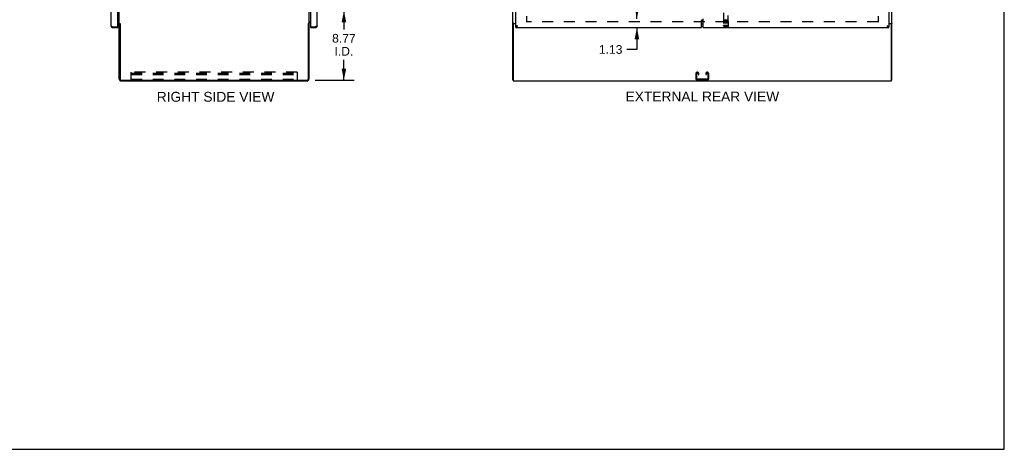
# Model space of a CAD drawing. Header units: inches. Extents: x 0 to 249, y 0 to 161.
# Tile 15 of 22: x 125 to 249, y 0 to 54. Entities that reach past the tile are written whole.
import ezdxf

# ---------------------------------------------------------------- set-up
doc = ezdxf.new("R2010")
doc.units = ezdxf.units.IN
doc.header["$LTSCALE"] = 13.713587
doc.header["$MEASUREMENT"] = 0
doc.linetypes.add('HIDDEN', pattern=[0.2, 0.1, -0.1])
doc.layers.get('0').update_dxf_attribs({"linetype": 'CONTINUOUS'})
for name, color, linetype in [('02___PRT_ALL_AXES', 7, 'CONTINUOUS'), ('DEFAULT_2', 8, 'HIDDEN'), ('DIMENSIONS', 7, 'CONTINUOUS'), ('GASKET', 7, 'CONTINUOUS')]:
    doc.layers.add(name, color=color, linetype=linetype)
doc.styles.get("Standard").update_dxf_attribs({"font": 'arial.ttf'})
doc.dimstyles.new('DIMSTYLE_1', dxfattribs={"dimtxt": 1.10002, "dimasz": 1.466694, "dimexe": 0.09, "dimexo": 0.07, "dimgap": 0.0375, "dimtad": 0, "dimtih": 1, "dimtoh": 1, "dimzin": 4, "dimdsep": 46, "dimtxsty": 'Standard', "dimblk": '_FILLED', "dimblk1": '_FILLED', "dimblk2": '_FILLED', "dimcen": 0.09, "dimazin": 1, "dimtfac": 1, "dimtdec": 3, "dimtofl": 0, "dimtmove": 0, "dimatfit": 3, "dimldrblk": '_FILLED', "dimfxl": 1, "dimtolj": 1, "dimtzin": 4, "dimarcsym": 0})

# ---------------------------------------------------------------- blocks, each defined once
blk = doc.blocks.new('_FILLED')
at = {"color": 0, "linetype": 'ByBlock'}
blk.add_solid([(0, 0), (-1, 0.2), (-1, -0.2)], dxfattribs=at)
blk = doc.blocks.new('*D12')
at = {"layer": 'DIMENSIONS', "color": 2, "linetype": 'Continuous'}
for p, q in [((202.82, 54.51), (202.82, 57.44)), ((202.82, 53.38), (202.82, 50.62)), ((202.82, 50.62), (201.54, 50.62))]:
    blk.add_line(p, q, dxfattribs=at)
at = {"layer": 'DIMENSIONS', "color": 2, "linetype": 'Continuous', "xscale": 1.4666938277, "yscale": 1.4666938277, "zscale": 1.4666938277}
for p, rotation in [((202.82, 54.51), 270), ((202.82, 53.38), 90)]:
    blk.add_blockref('_FILLED', p, dxfattribs=dict(at, rotation=rotation))
at = {"layer": 'DIMENSIONS', "color": 2, "linetype": 'Continuous', "insert": (200.99, 51.17), "char_height": 1.1, "width": 2.9893, "attachment_point": 3, "line_spacing_factor": 0.9}
blk.add_mtext('1.13', dxfattribs=at)
blk = doc.blocks.new('*D19')
at = {"layer": 'DIMENSIONS', "color": 2, "linetype": 'Continuous'}
for p, q in [((160.81, 55.51), (167.04, 55.51)), ((165.72, 55.51), (165.72, 53.14)), ((165.72, 46.74), (165.72, 49.29)), ((162.06, 46.74), (167.04, 46.74))]:
    blk.add_line(p, q, dxfattribs=at)
at = {"layer": 'DIMENSIONS', "color": 2, "linetype": 'Continuous', "xscale": 1.4666938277, "yscale": 1.4666938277, "zscale": 1.4666938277}
for p, rotation in [((165.72, 55.51), 90), ((165.72, 46.74), 270)]:
    blk.add_blockref('_FILLED', p, dxfattribs=dict(at, rotation=rotation))
at = {"layer": 'DIMENSIONS', "color": 2, "linetype": 'Continuous', "insert": (165.72, 52.59), "char_height": 1.1, "width": 2.9893, "attachment_point": 2, "line_spacing_factor": 0.9}
blk.add_mtext('8.77\\PI.D.', dxfattribs=at)

msp = doc.modelspace()

# ---------------------------------------------------------------- linework, layer by layer
at = {"color": 7, "linetype": 'Continuous'}
for p, q in [((249.338, 0), (249.338, 161.336)), ((137.388, 53.873), (137.284, 53.873)), ((161.18, 53.873), (161.284, 53.873)), ((187.202, 53.884), (187.098, 53.884)), ((187.202, 53.884), (187.202, 53.872)), ((211.004, 54.252), (211.191, 54.252)), ((211.191, 54.268), (211.027, 54.268)), ((234.994, 53.884), (235.098, 53.884)), ((234.994, 53.872), (234.994, 53.884)), ((136.473, 53.382), (136.473, 53.486)), ((137.06, 53.486), (137.08, 53.486)), ((137.08, 53.486), (137.08, 53.382)), ((161.488, 53.486), (161.508, 53.486)), ((161.488, 53.486), (161.488, 53.382)), ((162.096, 53.382), (162.096, 53.486)), ((187.473, 53.382), (187.473, 53.486)), ((187.575, 53.515), (187.586, 53.521)), ((211.191, 53.512), (211.004, 53.512)), ((234.599, 53.528), (234.61, 53.521)), ((234.723, 53.382), (234.723, 53.486)), ((187.15, 46.736), (187.098, 46.736)), ((235.046, 46.736), (235.098, 46.736)), ((0, 0), (249.338, 0))]:
    msp.add_line(p, q, dxfattribs=at)
at = {"color": 3, "linetype": 'Continuous'}
for p, q in [((187.098, 46.736), (187.098, 118.528)), ((235.098, 46.736), (235.098, 118.528)), ((137.284, 53.925), (137.284, 115.34)), ((161.284, 115.34), (161.284, 53.925)), ((136.226, 57.882), (136.226, 53.629)), ((162.342, 53.629), (162.342, 57.882)), ((187.473, 53.486), (187.473, 57.882)), ((234.723, 57.882), (234.723, 53.486)), ((137.08, 53.506), (137.08, 56.675)), ((161.488, 56.675), (161.488, 53.506)), ((137.08, 54.08), (137.284, 54.08)), ((137.142, 54.028), (137.08, 54.028)), ((137.284, 53.925), (137.359, 53.925)), ((137.284, 46.879), (137.284, 53.886)), ((137.375, 53.906), (137.377, 53.902)), ((137.388, 53.884), (137.388, 46.84)), ((161.18, 53.884), (161.18, 46.879)), ((161.284, 53.925), (161.209, 53.925)), ((161.488, 54.08), (161.284, 54.08)), ((161.284, 53.886), (161.284, 46.879)), ((161.488, 54.028), (161.427, 54.028)), ((187.15, 53.813), (187.15, 46.632)), ((187.168, 53.925), (187.473, 53.925)), ((187.473, 53.873), (187.21, 53.873)), ((187.719, 53.629), (187.687, 53.617)), ((211.004, 53.382), (211.004, 54.272)), ((211.027, 54.367), (211.191, 54.367)), ((211.191, 53.382), (211.191, 54.483)), ((234.723, 53.925), (235.028, 53.925)), ((234.986, 53.873), (234.723, 53.873)), ((235.046, 46.632), (235.046, 53.813)), ((136.473, 53.486), (137.06, 53.486)), ((136.473, 53.382), (137.08, 53.382)), ((161.488, 53.382), (162.096, 53.382)), ((161.508, 53.486), (162.096, 53.486)), ((162.128, 53.498), (162.096, 53.486)), ((187.473, 53.382), (211.004, 53.382)), ((211.191, 53.382), (234.723, 53.382)), ((137.492, 46.736), (161.038, 46.736)), ((137.531, 46.632), (161.038, 46.632)), ((187.15, 46.632), (235.046, 46.632))]:
    msp.add_line(p, q, dxfattribs=at)
for points in [[(136.226, 53.629), (136.226, 53.623), (136.228, 53.618), (136.23, 53.612), (136.233, 53.607), (136.237, 53.601), (136.242, 53.596), (136.248, 53.59), (136.254, 53.585), (136.262, 53.579), (136.27, 53.574), (136.279, 53.568), (136.288, 53.563), (136.298, 53.557), (136.309, 53.552), (136.321, 53.546), (136.333, 53.541), (136.345, 53.535), (136.358, 53.53), (136.371, 53.524)], [(137.359, 53.925), (137.36, 53.923), (137.362, 53.921), (137.364, 53.92), (137.366, 53.918), (137.367, 53.917), (137.368, 53.915), (137.369, 53.914), (137.371, 53.913), (137.371, 53.911), (137.372, 53.91), (137.373, 53.909), (137.374, 53.907), (137.375, 53.906)], [(137.377, 53.902), (137.378, 53.9), (137.379, 53.898), (137.38, 53.897), (137.381, 53.895), (137.382, 53.893), (137.383, 53.892), (137.384, 53.89), (137.385, 53.888), (137.387, 53.886), (137.388, 53.884)], [(161.194, 53.906), (161.191, 53.902), (161.19, 53.9), (161.189, 53.898), (161.189, 53.897), (161.188, 53.895), (161.186, 53.893), (161.185, 53.892), (161.184, 53.89), (161.183, 53.888), (161.182, 53.886), (161.18, 53.884)], [(161.209, 53.925), (161.208, 53.923), (161.206, 53.921), (161.204, 53.92), (161.203, 53.918), (161.201, 53.917), (161.2, 53.915), (161.199, 53.914), (161.198, 53.913), (161.197, 53.911), (161.196, 53.91), (161.195, 53.909), (161.194, 53.907), (161.194, 53.906)], [(162.342, 53.629), (162.342, 53.623), (162.34, 53.617), (162.337, 53.611), (162.334, 53.605), (162.329, 53.599), (162.323, 53.593), (162.317, 53.587), (162.309, 53.581), (162.301, 53.575), (162.291, 53.569), (162.281, 53.563), (162.27, 53.557), (162.258, 53.551), (162.246, 53.545), (162.232, 53.539), (162.219, 53.534), (162.205, 53.528), (162.19, 53.522)], [(187.133, 53.91), (187.129, 53.909), (187.125, 53.907), (187.122, 53.906), (187.118, 53.904), (187.115, 53.903), (187.112, 53.902), (187.11, 53.9), (187.107, 53.898), (187.105, 53.897), (187.103, 53.895), (187.101, 53.893), (187.1, 53.892), (187.099, 53.89), (187.098, 53.888), (187.098, 53.886), (187.098, 53.884)], [(187.168, 53.925), (187.166, 53.923), (187.163, 53.921), (187.16, 53.92), (187.157, 53.918), (187.153, 53.917), (187.15, 53.915), (187.146, 53.914), (187.141, 53.913), (187.133, 53.91)], [(187.687, 53.617), (187.671, 53.611), (187.655, 53.605), (187.64, 53.599), (187.625, 53.593), (187.61, 53.587), (187.596, 53.581), (187.582, 53.575)], [(187.617, 53.478), (187.627, 53.492), (187.637, 53.505), (187.647, 53.52), (187.658, 53.534), (187.668, 53.549), (187.678, 53.565), (187.688, 53.58), (187.699, 53.596), (187.709, 53.612), (187.719, 53.629)], [(210.992, 54.324), (210.992, 54.323), (210.991, 54.323), (210.991, 54.322), (210.991, 54.322), (210.991, 54.321), (210.991, 54.321), (210.991, 54.32), (210.992, 54.319), (210.992, 54.319), (210.993, 54.318), (210.993, 54.317), (210.994, 54.315), (210.995, 54.314), (210.996, 54.312), (210.996, 54.31), (210.997, 54.308), (210.998, 54.306), (210.998, 54.303), (210.999, 54.301), (211, 54.297), (211.001, 54.294), (211.001, 54.29), (211.002, 54.286), (211.003, 54.282), (211.003, 54.277), (211.004, 54.272)], [(210.997, 54.331), (210.996, 54.329), (210.994, 54.327), (210.992, 54.324)], [(211.002, 54.369), (211.006, 54.368), (211.011, 54.368), (211.017, 54.368), (211.022, 54.367), (211.027, 54.367)], [(234.476, 53.629), (234.506, 53.618), (234.521, 53.612), (234.535, 53.607), (234.55, 53.601), (234.564, 53.596), (234.577, 53.59), (234.591, 53.585), (234.604, 53.579), (234.616, 53.574)], [(234.476, 53.629), (234.487, 53.612), (234.497, 53.596), (234.507, 53.58), (234.517, 53.565), (234.528, 53.549), (234.538, 53.534), (234.548, 53.52), (234.558, 53.505), (234.569, 53.492)], [(235.028, 53.925), (235.03, 53.923), (235.032, 53.921), (235.035, 53.92), (235.038, 53.918), (235.042, 53.917), (235.046, 53.915), (235.05, 53.914), (235.054, 53.913), (235.058, 53.911), (235.062, 53.91), (235.066, 53.909), (235.07, 53.907), (235.074, 53.906), (235.077, 53.904), (235.08, 53.903), (235.083, 53.902), (235.086, 53.9), (235.089, 53.898), (235.091, 53.897), (235.093, 53.895), (235.094, 53.893), (235.095, 53.892), (235.096, 53.89), (235.097, 53.888), (235.098, 53.886), (235.098, 53.884)], [(136.371, 53.524), (136.385, 53.519), (136.399, 53.513), (136.414, 53.508), (136.428, 53.502), (136.443, 53.497), (136.473, 53.486)], [(162.19, 53.522), (162.175, 53.516), (162.159, 53.51), (162.144, 53.504), (162.128, 53.498)], [(187.582, 53.575), (187.569, 53.569), (187.557, 53.563), (187.545, 53.557), (187.534, 53.551), (187.524, 53.545), (187.514, 53.539), (187.506, 53.534), (187.498, 53.528), (187.492, 53.522), (187.486, 53.516), (187.481, 53.51), (187.477, 53.504), (187.475, 53.498), (187.473, 53.492), (187.473, 53.486)], [(187.473, 53.382), (187.483, 53.383), (187.493, 53.384), (187.504, 53.387), (187.514, 53.39), (187.524, 53.395), (187.534, 53.401), (187.545, 53.407), (187.555, 53.415), (187.565, 53.424), (187.575, 53.433), (187.586, 53.443), (187.596, 53.454), (187.606, 53.466), (187.617, 53.478)], [(234.569, 53.492), (234.579, 53.478), (234.589, 53.466), (234.599, 53.454), (234.61, 53.443), (234.62, 53.433), (234.63, 53.424), (234.641, 53.415), (234.651, 53.407), (234.661, 53.401), (234.671, 53.395), (234.682, 53.39), (234.692, 53.387), (234.702, 53.384), (234.712, 53.383), (234.723, 53.382)], [(234.616, 53.574), (234.628, 53.568), (234.64, 53.563), (234.651, 53.557), (234.661, 53.552), (234.67, 53.546), (234.679, 53.541), (234.687, 53.535), (234.694, 53.53), (234.701, 53.524), (234.707, 53.519), (234.712, 53.513), (234.716, 53.508), (234.719, 53.502), (234.721, 53.497), (234.722, 53.492), (234.723, 53.486)]]:
    msp.add_lwpolyline(points, dxfattribs=at)
at = {"color": 7, "linetype": 'Continuous'}
for points in [[(187.222, 53.901), (187.218, 53.899), (187.215, 53.898), (187.213, 53.897), (187.211, 53.895), (187.208, 53.894), (187.207, 53.893), (187.205, 53.891), (187.204, 53.89), (187.203, 53.888), (187.202, 53.887), (187.202, 53.885), (187.202, 53.884)], [(187.242, 53.925), (187.242, 53.923), (187.242, 53.921), (187.241, 53.919), (187.241, 53.917), (187.24, 53.915), (187.239, 53.914), (187.238, 53.912), (187.236, 53.911), (187.235, 53.909), (187.233, 53.908), (187.231, 53.906), (187.229, 53.905), (187.227, 53.904), (187.225, 53.903), (187.222, 53.901)], [(187.586, 53.521), (187.596, 53.528), (187.606, 53.535), (187.617, 53.542), (187.627, 53.549), (187.637, 53.557), (187.647, 53.566), (187.658, 53.574), (187.668, 53.583), (187.678, 53.592), (187.688, 53.601), (187.699, 53.61), (187.709, 53.619), (187.719, 53.629)], [(187.719, 53.629), (187.708, 53.621), (187.697, 53.614), (187.686, 53.607), (187.675, 53.6), (187.665, 53.593), (187.655, 53.586), (187.645, 53.579), (187.636, 53.572), (187.627, 53.564), (187.618, 53.557), (187.611, 53.55), (187.604, 53.543), (187.598, 53.536), (187.592, 53.529), (187.589, 53.523)], [(211.027, 54.268), (211.022, 54.268), (211.017, 54.268), (211.011, 54.269), (211.006, 54.269), (211.004, 54.269)], [(234.476, 53.629), (234.487, 53.621), (234.498, 53.614), (234.509, 53.607), (234.52, 53.6), (234.531, 53.593), (234.541, 53.586), (234.551, 53.579), (234.56, 53.572), (234.569, 53.564), (234.577, 53.557), (234.585, 53.55), (234.592, 53.543), (234.598, 53.536), (234.603, 53.529), (234.607, 53.523)], [(234.476, 53.629), (234.487, 53.619), (234.497, 53.61), (234.507, 53.601), (234.517, 53.592), (234.528, 53.583), (234.538, 53.574), (234.548, 53.566), (234.558, 53.557), (234.569, 53.549), (234.579, 53.542), (234.589, 53.535), (234.599, 53.528)], [(234.953, 53.925), (234.953, 53.923), (234.954, 53.921), (234.954, 53.919), (234.955, 53.917), (234.955, 53.915), (234.956, 53.914), (234.958, 53.912), (234.959, 53.911), (234.961, 53.909), (234.963, 53.908), (234.964, 53.906), (234.966, 53.905), (234.969, 53.904), (234.971, 53.903), (234.973, 53.901), (234.978, 53.899)], [(234.978, 53.899), (234.98, 53.898), (234.983, 53.897), (234.985, 53.895), (234.987, 53.894), (234.989, 53.893), (234.99, 53.891), (234.992, 53.89), (234.993, 53.888), (234.993, 53.887), (234.994, 53.885), (234.994, 53.884)], [(187.473, 53.486), (187.483, 53.486), (187.493, 53.487), (187.504, 53.489), (187.514, 53.491), (187.524, 53.494), (187.534, 53.497), (187.545, 53.501), (187.555, 53.505), (187.565, 53.51), (187.575, 53.515)], [(234.61, 53.521), (234.62, 53.515), (234.63, 53.51), (234.641, 53.505), (234.651, 53.501), (234.661, 53.497), (234.671, 53.494), (234.682, 53.491), (234.692, 53.489), (234.702, 53.487), (234.712, 53.486), (234.723, 53.486)]]:
    msp.add_lwpolyline(points, dxfattribs=at)
at = {"color": 3, "linetype": 'Continuous'}
for centre, radius, start, end in [((136.473, 53.629), 0.246, 180, 270), ((137.142, 53.886), 0.142, 0, 90), ((161.427, 53.886), 0.142, 90, 180), ((162.096, 53.629), 0.246, 270, 360), ((187.21, 53.813), 0.06, 90, 180), ((234.986, 53.813), 0.06, 0, 90), ((137.06, 53.506), 0.02, 270, 360), ((161.508, 53.506), 0.02, 180, 270), ((137.531, 46.879), 0.246, 180, 270), ((137.492, 46.84), 0.104, 180, 270), ((161.038, 46.879), 0.246, 270, 360), ((161.038, 46.879), 0.142, 270, 360)]:
    msp.add_arc(centre, radius, start, end, dxfattribs=at)
at = {"color": 7, "linetype": 'Continuous'}
for centre, radius, start, end in [((211.101, 54.072), 0.18, 90, 122.81069), ((136.473, 53.629), 0.142, 228.61692, 270), ((136.39, 53.772), 0.26, 270, 272.60749), ((162.096, 53.629), 0.142, 270, 311.36699), ((162.178, 53.772), 0.26, 267.37299, 270), ((211.101, 53.692), 0.18, 237.18931, 270)]:
    msp.add_arc(centre, radius, start, end, dxfattribs=at)
at = {"layer": '02___PRT_ALL_AXES', "color": 8, "linetype": 'HIDDEN'}
for p, q in [((214.362, 54.344), (213.797, 54.342)), ((213.936, 54.22), (213.843, 54.22)), ((213.843, 54.22), (213.843, 54.178)), ((213.936, 54.178), (213.843, 54.178)), ((213.94, 54.135), (213.894, 54.134)), ((213.936, 54.094), (213.908, 54.093)), ((214, 54.05), (213.908, 54.05)), ((214, 54.008), (213.908, 54.007)), ((214, 54.05), (214, 54.008)), ((214.132, 54.056), (214.149, 54.017)), ((214.156, 54.186), (214.143, 54.167)), ((214.152, 54.211), (214.156, 54.209)), ((214.312, 54.222), (214.156, 54.221)), ((214.156, 54.221), (214.156, 54.209)), ((214.156, 54.186), (214.157, 54.008)), ((214.313, 54.009), (214.157, 54.008)), ((214.312, 54.18), (214.199, 54.179)), ((214.199, 54.179), (214.199, 54.136)), ((214.291, 54.136), (214.199, 54.136)), ((214.291, 54.094), (214.199, 54.093)), ((214.199, 54.093), (214.199, 54.051)), ((214.313, 54.051), (214.199, 54.051)), ((214.291, 54.136), (214.291, 54.094)), ((214.312, 54.222), (214.312, 54.18)), ((214.313, 54.051), (214.313, 54.009)), ((214.365, 53.516), (213.8, 53.514))]:
    msp.add_line(p, q, dxfattribs=at)
for centre, radius, start, end in [((213.908, 54.072), 0.0644, 102.52957, 270.30762), ((213.908, 54.072), 0.0219, 90.13125, 270.2301), ((213.936, 54.157), 0.0635, 270.2301, 90.2301), ((213.936, 54.156), 0.0219, 280.5371, 90.2301), ((214.106, 54.115), 0.107, 64.49372, 293.63284), ((214.106, 54.115), 0.0639, 55.11958, 293.63271)]:
    msp.add_arc(centre, radius, start, end, dxfattribs=at)
at = {"layer": 'DEFAULT_2', "color": 8, "linetype": 'HIDDEN'}
for p, q in [((188.848, 115.184), (188.848, 54.08)), ((233.348, 115.184), (233.348, 54.08)), ((213.763, 55.269), (213.77, 53.544)), ((214.395, 53.546), (214.388, 55.271)), ((233.348, 54.132), (188.848, 54.132)), ((213.788, 53.673), (213.787, 53.673)), ((213.788, 53.672), (213.788, 53.673)), ((213.789, 53.672), (213.788, 53.672)), ((213.79, 53.672), (213.789, 53.672)), ((213.791, 53.672), (213.79, 53.672)), ((213.792, 53.672), (213.791, 53.672)), ((213.793, 53.672), (213.792, 53.672)), ((213.792, 53.672), (213.792, 53.672)), ((213.794, 53.672), (213.793, 53.672)), ((213.795, 53.672), (213.794, 53.672)), ((213.796, 53.672), (213.795, 53.672)), ((213.797, 53.672), (213.796, 53.672)), ((213.796, 53.672), (213.796, 53.672)), ((213.797, 54.342), (214.362, 54.344)), ((213.798, 53.672), (213.797, 53.672)), ((213.799, 53.672), (213.798, 53.672)), ((213.8, 53.672), (213.799, 53.672)), ((214.365, 53.674), (213.8, 53.672)), ((213.869, 54.326), (214.041, 54.327)), ((213.893, 54.211), (213.894, 53.905)), ((214.018, 54.212), (214.019, 53.906)), ((214.119, 54.327), (214.291, 54.328)), ((214.143, 54.212), (214.144, 53.906)), ((214.268, 54.213), (214.269, 53.907)), ((214.365, 53.674), (214.366, 53.674)), ((214.366, 53.674), (214.367, 53.674)), ((214.367, 53.674), (214.368, 53.674)), ((214.368, 53.674), (214.369, 53.674)), ((214.369, 53.674), (214.37, 53.674)), ((214.369, 53.674), (214.369, 53.674)), ((214.37, 53.674), (214.371, 53.674)), ((214.371, 53.674), (214.372, 53.674)), ((214.372, 53.674), (214.373, 53.674)), ((214.373, 53.674), (214.374, 53.675)), ((214.374, 53.675), (214.375, 53.675)), ((214.374, 53.675), (214.374, 53.675)), ((214.375, 53.675), (214.376, 53.675)), ((214.376, 53.675), (214.377, 53.675)), ((214.377, 53.675), (214.378, 53.675)), ((214.377, 53.675), (214.377, 53.675)), ((214.378, 53.675), (214.379, 53.675)), ((214.05, 53.515), (213.865, 53.514)), ((214.3, 53.516), (214.115, 53.515)), ((159.784, 47.736), (138.784, 47.736)), ((138.784, 46.736), (138.784, 47.736)), ((138.784, 47.632), (159.784, 47.632)), ((138.784, 47.631), (159.784, 47.631)), ((138.784, 47.455), (159.784, 47.455)), ((159.784, 47.736), (159.784, 46.736)), ((210.285, 47.556), (210.285, 46.916)), ((210.389, 46.93), (210.389, 47.542)), ((210.48, 47.736), (210.465, 47.736)), ((210.556, 47.542), (210.556, 47.455)), ((210.556, 47.455), (210.66, 47.455)), ((210.66, 47.455), (210.66, 47.556)), ((211.535, 47.556), (211.535, 47.455)), ((211.535, 47.455), (211.639, 47.455)), ((211.639, 47.455), (211.639, 47.542)), ((211.73, 47.736), (211.715, 47.736)), ((211.806, 47.542), (211.806, 46.93)), ((211.91, 46.916), (211.91, 47.556)), ((138.784, 46.84), (159.784, 46.84)), ((210.465, 46.736), (211.73, 46.736)), ((211.716, 46.84), (210.479, 46.84))]:
    msp.add_line(p, q, dxfattribs=at)
for points in [[(213.787, 53.673), (213.786, 53.673), (213.786, 53.673), (213.785, 53.673), (213.785, 53.673), (213.785, 53.673), (213.784, 53.673), (213.784, 53.673), (213.783, 53.673), (213.783, 53.673), (213.783, 53.673), (213.782, 53.673), (213.782, 53.673), (213.782, 53.673), (213.781, 53.673), (213.781, 53.673), (213.781, 53.674), (213.78, 53.674), (213.78, 53.674), (213.78, 53.674), (213.779, 53.674), (213.779, 53.674), (213.779, 53.674), (213.779, 53.674), (213.778, 53.674), (213.778, 53.674), (213.778, 53.674), (213.777, 53.674), (213.777, 53.674), (213.777, 53.674), (213.777, 53.675), (213.776, 53.675), (213.776, 53.675), (213.776, 53.675), (213.776, 53.675), (213.775, 53.675), (213.775, 53.675), (213.775, 53.675), (213.775, 53.675), (213.774, 53.675), (213.774, 53.675), (213.774, 53.675), (213.774, 53.676), (213.774, 53.676), (213.773, 53.676), (213.773, 53.676), (213.773, 53.676), (213.773, 53.676), (213.773, 53.676), (213.772, 53.676), (213.772, 53.676), (213.772, 53.676), (213.772, 53.676), (213.772, 53.677), (213.772, 53.677), (213.771, 53.677), (213.771, 53.677), (213.771, 53.677), (213.771, 53.677), (213.771, 53.677), (213.771, 53.677), (213.771, 53.677), (213.771, 53.677), (213.771, 53.678), (213.77, 53.678), (213.77, 53.678), (213.77, 53.678), (213.77, 53.678), (213.77, 53.678), (213.77, 53.678), (213.77, 53.678), (213.77, 53.678), (213.77, 53.679), (213.77, 53.679), (213.77, 53.679), (213.77, 53.679), (213.77, 53.679), (213.77, 53.679), (213.77, 53.679), (213.77, 53.679)], [(213.862, 54.325), (213.862, 54.325), (213.862, 54.325), (213.862, 54.325), (213.863, 54.325), (213.863, 54.325), (213.863, 54.325), (213.863, 54.325), (213.863, 54.325), (213.863, 54.325), (213.863, 54.325), (213.863, 54.325), (213.863, 54.325), (213.863, 54.326), (213.864, 54.326), (213.864, 54.326), (213.864, 54.326), (213.864, 54.326), (213.864, 54.326), (213.864, 54.326), (213.864, 54.326), (213.864, 54.326), (213.865, 54.326), (213.865, 54.326), (213.865, 54.326), (213.865, 54.326), (213.865, 54.326), (213.865, 54.326), (213.865, 54.326), (213.866, 54.326), (213.866, 54.326), (213.866, 54.326), (213.866, 54.326), (213.866, 54.326), (213.866, 54.326), (213.867, 54.326), (213.867, 54.326), (213.867, 54.326), (213.867, 54.326), (213.867, 54.326), (213.868, 54.326), (213.868, 54.326), (213.868, 54.326), (213.868, 54.326), (213.868, 54.326), (213.869, 54.326)], [(214.041, 54.327), (214.041, 54.327), (214.041, 54.327), (214.041, 54.327), (214.041, 54.327), (214.042, 54.327), (214.042, 54.327), (214.042, 54.327), (214.042, 54.327), (214.042, 54.327), (214.043, 54.327), (214.043, 54.327), (214.043, 54.327), (214.043, 54.327), (214.043, 54.327), (214.043, 54.327), (214.044, 54.327), (214.044, 54.327), (214.044, 54.327), (214.044, 54.327), (214.044, 54.327), (214.044, 54.327), (214.044, 54.327), (214.045, 54.327), (214.045, 54.327), (214.045, 54.326), (214.045, 54.326), (214.045, 54.326), (214.045, 54.326), (214.045, 54.326), (214.046, 54.326), (214.046, 54.326), (214.046, 54.326), (214.046, 54.326), (214.046, 54.326), (214.046, 54.326), (214.046, 54.326), (214.046, 54.326), (214.046, 54.326), (214.047, 54.326), (214.047, 54.326), (214.047, 54.326), (214.047, 54.326), (214.047, 54.326), (214.047, 54.326), (214.047, 54.326), (214.047, 54.326)], [(214.112, 54.326), (214.112, 54.326), (214.112, 54.326), (214.112, 54.326), (214.113, 54.326), (214.113, 54.326), (214.113, 54.326), (214.113, 54.326), (214.113, 54.326), (214.113, 54.326), (214.113, 54.326), (214.113, 54.326), (214.113, 54.326), (214.113, 54.327), (214.114, 54.327), (214.114, 54.327), (214.114, 54.327), (214.114, 54.327), (214.114, 54.327), (214.114, 54.327), (214.114, 54.327), (214.114, 54.327), (214.115, 54.327), (214.115, 54.327), (214.115, 54.327), (214.115, 54.327), (214.115, 54.327), (214.115, 54.327), (214.115, 54.327), (214.116, 54.327), (214.116, 54.327), (214.116, 54.327), (214.116, 54.327), (214.116, 54.327), (214.116, 54.327), (214.117, 54.327), (214.117, 54.327), (214.117, 54.327), (214.117, 54.327), (214.117, 54.327), (214.118, 54.327), (214.118, 54.327), (214.118, 54.327), (214.118, 54.327), (214.118, 54.327), (214.119, 54.327)], [(214.291, 54.328), (214.291, 54.328), (214.291, 54.328), (214.291, 54.328), (214.291, 54.328), (214.292, 54.328), (214.292, 54.328), (214.292, 54.328), (214.292, 54.328), (214.292, 54.328), (214.293, 54.328), (214.293, 54.328), (214.293, 54.328), (214.293, 54.328), (214.293, 54.328), (214.293, 54.328), (214.294, 54.328), (214.294, 54.328), (214.294, 54.328), (214.294, 54.328), (214.294, 54.328), (214.294, 54.328), (214.294, 54.328), (214.295, 54.328), (214.295, 54.328), (214.295, 54.327), (214.295, 54.327), (214.295, 54.327), (214.295, 54.327), (214.295, 54.327), (214.296, 54.327), (214.296, 54.327), (214.296, 54.327), (214.296, 54.327), (214.296, 54.327), (214.296, 54.327), (214.296, 54.327), (214.296, 54.327), (214.296, 54.327), (214.297, 54.327), (214.297, 54.327), (214.297, 54.327), (214.297, 54.327), (214.297, 54.327), (214.297, 54.327), (214.297, 54.327), (214.297, 54.327)], [(214.379, 53.675), (214.379, 53.675), (214.38, 53.675), (214.38, 53.675), (214.38, 53.675), (214.381, 53.675), (214.381, 53.675), (214.381, 53.676), (214.382, 53.676), (214.382, 53.676), (214.382, 53.676), (214.383, 53.676), (214.383, 53.676), (214.383, 53.676), (214.384, 53.676), (214.384, 53.676), (214.384, 53.676), (214.385, 53.676), (214.385, 53.676), (214.385, 53.676), (214.386, 53.676), (214.386, 53.676), (214.386, 53.677), (214.387, 53.677), (214.387, 53.677), (214.387, 53.677), (214.387, 53.677), (214.388, 53.677), (214.388, 53.677), (214.388, 53.677), (214.389, 53.677), (214.389, 53.677), (214.389, 53.677), (214.389, 53.677), (214.389, 53.678), (214.39, 53.678), (214.39, 53.678), (214.39, 53.678), (214.39, 53.678), (214.391, 53.678), (214.391, 53.678), (214.391, 53.678), (214.391, 53.678), (214.391, 53.678), (214.392, 53.678), (214.392, 53.679), (214.392, 53.679), (214.392, 53.679), (214.392, 53.679), (214.392, 53.679), (214.393, 53.679), (214.393, 53.679), (214.393, 53.679), (214.393, 53.679), (214.393, 53.679), (214.393, 53.679), (214.393, 53.68), (214.394, 53.68), (214.394, 53.68), (214.394, 53.68), (214.394, 53.68), (214.394, 53.68), (214.394, 53.68), (214.394, 53.68), (214.394, 53.68), (214.394, 53.68), (214.394, 53.681), (214.394, 53.681), (214.395, 53.681), (214.395, 53.681), (214.395, 53.681), (214.395, 53.681), (214.395, 53.681), (214.395, 53.681), (214.395, 53.681), (214.395, 53.682), (214.395, 53.682), (214.395, 53.682)]]:
    msp.add_lwpolyline(points, dxfattribs=at)
for centre, radius, start, end in [((213.797, 54.372), 0.03, 180.2301, 270.2301), ((214.362, 54.374), 0.03, 270.2301, 0.2301), ((213.8, 53.544), 0.03, 180.2301, 270.2301), ((214.365, 53.546), 0.03, 270.2301, 0.2301), ((210.465, 47.556), 0.18, 90, 180), ((210.479, 47.542), 0.09, 90, 180), ((210.466, 47.542), 0.09, 0, 81.78079), ((210.48, 47.556), 0.18, 0, 90), ((211.715, 47.556), 0.18, 90, 180), ((211.729, 47.542), 0.09, 90, 180), ((211.716, 47.542), 0.09, 0, 81.78079), ((211.73, 47.556), 0.18, 0, 90), ((210.465, 46.916), 0.18, 180, 270), ((210.479, 46.93), 0.09, 180, 270), ((211.716, 46.93), 0.09, 270, 360), ((211.73, 46.916), 0.18, 270, 360)]:
    msp.add_arc(centre, radius, start, end, dxfattribs=at)
at = {"layer": 'GASKET', "color": 40, "linetype": 'Continuous'}
msp.add_line((211.004, 53.882), (211.129, 53.882), dxfattribs=at)

# ---------------------------------------------------------------- texts
at = {"layer": 'DIMENSIONS', "color": 2, "linetype": 'Continuous', "char_height": 1.24669, "attachment_point": 2, "line_spacing_factor": 0.9}
for s, insert, width in [('RIGHT SIDE VIEW', (149.47, 45.252), 14.86759), ('EXTERNAL REAR VIEW', (211.108, 45.288), 19.40943)]:
    msp.add_mtext(s, dxfattribs=dict(at, insert=insert, width=width))

# ---------------------------------------------------------------- dimensions: what is measured, and where the dimension line sits
at = {"layer": 'DIMENSIONS', "color": 2, "linetype": 'Continuous'}
dim = msp.add_linear_dim(base=(202.821589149, 53.382029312), p1=(209.878989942, 54.507029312), p2=(187.492739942, 53.382029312), angle=270, dimstyle='DIMSTYLE_1', dxfattribs=at)
dim.commit()
dim.dimension.update_dxf_attribs({"geometry": '*D12', "text_midpoint": (199.541224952, 50.611493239), "dimtype": 160})
dim = msp.add_linear_dim(base=(165.718, 55.507), p1=(161.994, 46.736), p2=(160.741, 55.507), angle=90, text='<>\\PI.D.', dimstyle='DIMSTYLE_1', dxfattribs=at)
dim.commit()
dim.dimension.update_dxf_attribs({"geometry": '*D19', "text_midpoint": (165.718, 51.218), "dimtype": 160})

doc.saveas('drawing.dxf')
